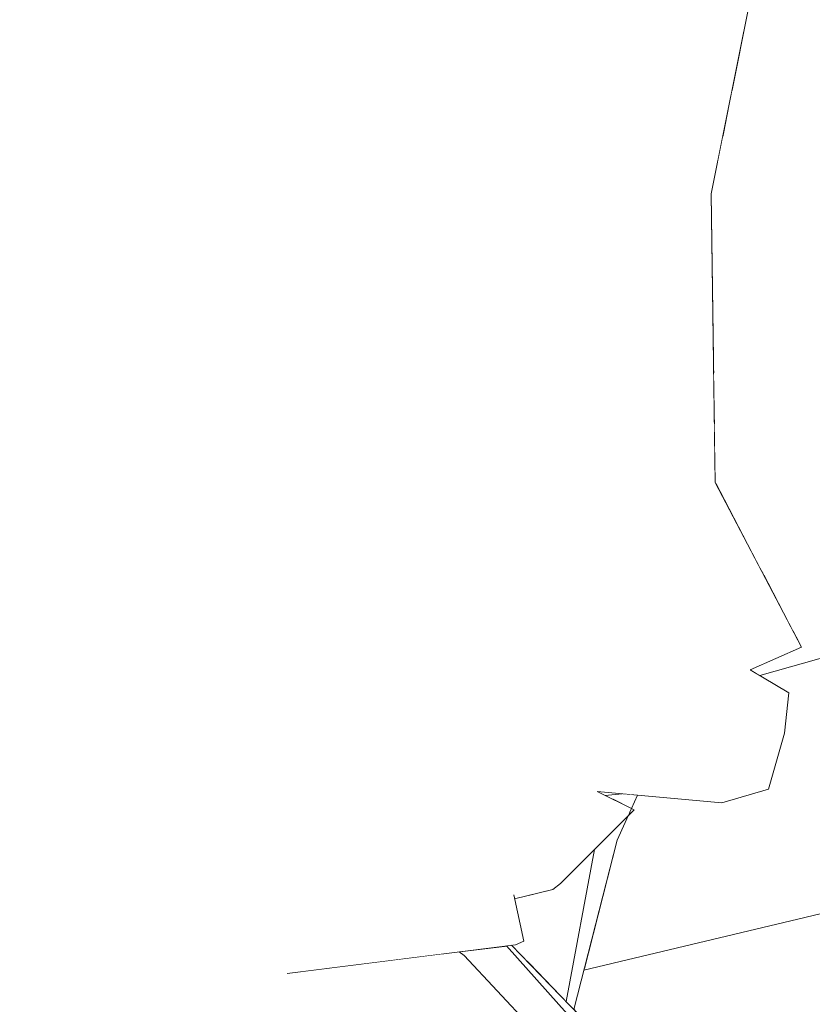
# Model space of a CAD drawing. Header units: millimetres. Extents: x 0 to 650, y -1 to 707.
# Tile 33 of 131: x 94.543 to 95.368, y 637.759 to 638.784. Entities that reach past the tile are written whole.
import ezdxf
from ezdxf.xclip import XClip

# ---------------------------------------------------------------- set-up
doc = ezdxf.new("R2010")
doc.units = ezdxf.units.MM
doc.header["$MEASUREMENT"] = 0
doc.header["$XCLIPFRAME"] = 0
doc.linetypes.add('Wipeout_Contour', pattern=[1000, 0, -1000])
doc.layers.add('Interior - Mobiliário .ARQ', color=7, linetype='Continuous')
doc.layers.add('Parede.ARQ', color=7, linetype='Continuous')

# ---------------------------------------------------------------- blocks, each defined once
blk = doc.blocks.new('Desenho_3_3', base_point=(252.3092, 622.8349))
at = {"color": 254, "linetype": 'Wipeout_Contour', "lineweight": 0, "ltscale": 49723.751362}
blk.add_wipeout([(94.5429, 671.1349), (94.5429, 640.4986), (94.5994, 640.5107), (94.7905, 640.5239), (95.1427, 640.4912), (95.365, 640.4595), (95.4283, 640.4846), (95.5884, 640.4416), (95.6004, 640.4152), (95.6029, 640.4289), (95.6126, 640.4518), (95.662, 640.5254), (95.7763, 640.5773), (95.7946, 640.5807), (95.8476, 640.6042), (95.9371, 640.6175), (95.9863, 640.6125), (96.0217, 640.6273), (96.0479, 640.6371), (96.1676, 640.657), (96.2813, 640.6661), (96.4754, 640.6377), (96.5481, 640.5813), (96.5989, 640.5783), (96.6613, 640.5393), (96.7552, 640.5338), (96.9238, 640.4717), (96.9696, 640.4206), (97.0932, 640.3047), (97.1285, 640.2394), (97.2687, 640.0597), (97.2838, 640.0001), (97.3465, 639.752), (97.3512, 639.733), (97.3804, 639.4584), (97.3817, 639.2528), (97.3613, 639.1943), (97.3575, 639.1753), (97.3338, 639.0407), (97.3263, 639.0177), (97.3215, 639.0062), (97.2449, 638.7539), (97.1209, 638.4391), (97.1104, 638.4204), (97.0293, 638.3113), (97.0515, 638.2973), (97.2452, 638.1278), (97.244, 638.0629), (97.3922, 637.6313), (97.5056, 637.4981), (97.5425, 637.341), (97.6034, 637.266), (97.6351, 637.0703), (98.2231, 636.5501), (98.2992, 636.3303), (98.668, 635.4423), (98.4927, 634.8674), (98.0783, 634.4688), (97.7351, 634.2248), (97.7135, 634.2059), (97.6221, 634.142), (97.1761, 633.7399), (97.238, 633.4163), (97.3481, 632.8758), (97.5164, 631.9291), (97.5626, 631.611), (97.5859, 631.4505), (97.5591, 631.1491), (97.2578, 631.1941), (97.2488, 631.1422), (97.2673, 631.1122), (97.535, 630.5802), (97.6906, 630.2961), (105.6958, 630.9629), (105.6958, 638.6349), (106.1958, 638.6349), (106.1958, 671.1349)], dxfattribs=at).dxf.layer = 'Parede.ARQ'
at = {"color": 254, "linetype": 'Wipeout_Contour', "lineweight": 0, "ltscale": 1938.156937}
blk.add_wipeout([(94.6213, 639.0149), (94.5429, 639.0334), (94.5429, 638.7153)], dxfattribs=at).dxf.layer = 'Interior - Mobiliário .ARQ'
at = {"color": 254, "linetype": 'Wipeout_Contour', "lineweight": 0, "ltscale": 1937.149983}
blk.add_wipeout([(95.0058, 638.3726), (95.0001, 638.6266), (94.9797, 638.6308)], dxfattribs=at).dxf.layer = 'Interior - Mobiliário .ARQ'
at = {"color": 254, "linetype": 'Wipeout_Contour', "lineweight": 0, "ltscale": 10319.83022}
blk.add_wipeout([(95.1304, 637.795), (95.1199, 637.754), (95.2881, 637.5812), (95.3598, 637.4501), (95.3702, 637.4372), (95.3831, 637.4147), (95.48, 637.5759), (95.6106, 637.8777), (95.7273, 637.9709), (95.8594, 638.206), (95.8048, 638.2655), (95.7948, 638.2683), (95.7818, 638.2032), (95.7443, 638.1576), (95.5422, 637.9448), (95.4552, 637.8725)], dxfattribs=at).dxf.layer = 'Parede.ARQ'
at = {"color": 254, "linetype": 'Wipeout_Contour', "lineweight": 0, "ltscale": 1937.99351}
blk.add_wipeout([(94.6213, 639.0149), (94.5429, 638.6607), (94.6277, 639.0081)], dxfattribs=at).dxf.layer = 'Interior - Mobiliário .ARQ'
at = {"color": 254, "linetype": 'Wipeout_Contour', "lineweight": 0, "ltscale": 1936.85888}
blk.add_wipeout([(95.0915, 638.9559), (95.0001, 638.6266), (95.1449, 638.5984)], dxfattribs=at).dxf.layer = 'Interior - Mobiliário .ARQ'
at = {"color": 254, "linetype": 'Wipeout_Contour', "lineweight": 0, "ltscale": 1934.804578}
blk.add_wipeout([(95.1444, 637.9811), (95.2741, 637.9693), (95.2985, 638.0555)], dxfattribs=at).dxf.layer = 'Interior - Mobiliário .ARQ'
at = {"color": 254, "linetype": 'Wipeout_Contour', "lineweight": 0, "ltscale": 1937.009323}
blk.add_wipeout([(94.6213, 639.0149), (94.5429, 638.7153), (94.5429, 638.6607)], dxfattribs=at).dxf.layer = 'Interior - Mobiliário .ARQ'
at = {"color": 254, "linetype": 'Wipeout_Contour', "lineweight": 0, "ltscale": 1936.877395}
blk.add_wipeout([(94.9212, 638.6434), (94.9797, 638.6308), (95.076, 638.9678)], dxfattribs=at).dxf.layer = 'Interior - Mobiliário .ARQ'
at = {"color": 254, "linetype": 'Wipeout_Contour', "lineweight": 0, "ltscale": 1937.969537}
blk.add_wipeout([(95.1449, 638.5984), (95.2046, 638.908), (95.0915, 638.9559)], dxfattribs=at).dxf.layer = 'Interior - Mobiliário .ARQ'
at = {"color": 254, "linetype": 'Wipeout_Contour', "lineweight": 0, "ltscale": 1935.810246}
blk.add_wipeout([(95.1444, 637.9811), (95.0573, 638.1735), (95.0425, 638.1409)], dxfattribs=at).dxf.layer = 'Interior - Mobiliário .ARQ'
at = {"color": 254, "linetype": 'Wipeout_Contour', "lineweight": 0, "ltscale": 1938.074337}
blk.add_wipeout([(95.076, 638.9678), (94.9791, 639.0228), (94.9212, 638.6434)], dxfattribs=at).dxf.layer = 'Interior - Mobiliário .ARQ'
at = {"color": 254, "linetype": 'Wipeout_Contour', "lineweight": 0, "ltscale": 1936.721131}
blk.add_wipeout([(95.2046, 638.908), (95.1449, 638.5984), (95.2006, 638.6016)], dxfattribs=at).dxf.layer = 'Interior - Mobiliário .ARQ'
at = {"color": 254, "linetype": 'Wipeout_Contour', "lineweight": 0, "ltscale": 1935.852456}
blk.add_wipeout([(95.0058, 638.3726), (95.0573, 638.1735), (95.1612, 638.2532)], dxfattribs=at).dxf.layer = 'Interior - Mobiliário .ARQ'
at = {"color": 254, "linetype": 'Wipeout_Contour', "lineweight": 0, "ltscale": 1935.673569}
blk.add_wipeout([(94.8795, 638.096), (94.846, 638.0948), (95.0573, 637.8733)], dxfattribs=at).dxf.layer = 'Interior - Mobiliário .ARQ'
at = {"color": 254, "linetype": 'Wipeout_Contour', "lineweight": 0, "ltscale": 1936.833548}
blk.add_wipeout([(94.7517, 638.6512), (94.9212, 638.6434), (94.9791, 639.0228)], dxfattribs=at).dxf.layer = 'Interior - Mobiliário .ARQ'
at = {"color": 254, "linetype": 'Wipeout_Contour', "lineweight": 0, "ltscale": 1937.893725}
blk.add_wipeout([(95.2006, 638.6016), (95.2518, 638.8479), (95.2046, 638.908)], dxfattribs=at).dxf.layer = 'Interior - Mobiliário .ARQ'
at = {"color": 254, "linetype": 'Wipeout_Contour', "lineweight": 0, "ltscale": 2582.708692}
blk.add_wipeout([(94.7098, 638.6355), (94.5429, 638.6012), (94.5429, 638.5764), (94.846, 638.0948)], dxfattribs=at).dxf.layer = 'Interior - Mobiliário .ARQ'
at = {"color": 254, "linetype": 'Wipeout_Contour', "lineweight": 0, "ltscale": 1935.761928}
blk.add_wipeout([(95.2985, 638.0555), (95.1612, 638.2532), (95.0573, 638.1735)], dxfattribs=at).dxf.layer = 'Interior - Mobiliário .ARQ'
at = {"color": 254, "linetype": 'Wipeout_Contour', "lineweight": 0, "ltscale": 1934.289115}
blk.add_wipeout([(94.7934, 637.8093), (95.0679, 637.8253), (95.0573, 637.8733)], dxfattribs=at).dxf.layer = 'Interior - Mobiliário .ARQ'
at = {"color": 254, "linetype": 'Wipeout_Contour', "lineweight": 0, "ltscale": 1938.166875}
blk.add_wipeout([(94.9791, 639.0228), (94.8591, 639.0509), (94.7517, 638.6512)], dxfattribs=at).dxf.layer = 'Interior - Mobiliário .ARQ'
at = {"color": 254, "linetype": 'Wipeout_Contour', "lineweight": 0, "ltscale": 2581.223559}
blk.add_wipeout([(94.846, 638.0948), (94.5429, 638.5764), (94.5429, 638.5266), (94.6285, 638.081)], dxfattribs=at).dxf.layer = 'Interior - Mobiliário .ARQ'
at = {"color": 254, "linetype": 'Wipeout_Contour', "lineweight": 0, "ltscale": 1935.292601}
blk.add_wipeout([(95.0573, 638.1735), (95.1444, 637.9811), (95.2985, 638.0555)], dxfattribs=at).dxf.layer = 'Interior - Mobiliário .ARQ'
at = {"color": 254, "linetype": 'Wipeout_Contour', "lineweight": 0, "ltscale": 1936.89013}
blk.add_wipeout([(94.7098, 638.6355), (94.7517, 638.6512), (94.8591, 639.0509)], dxfattribs=at).dxf.layer = 'Interior - Mobiliário .ARQ'
at = {"color": 254, "linetype": 'Wipeout_Contour', "lineweight": 0, "ltscale": 1936.867107}
blk.add_wipeout([(94.9797, 638.6308), (95.0001, 638.6266), (95.0915, 638.9559)], dxfattribs=at).dxf.layer = 'Interior - Mobiliário .ARQ'
at = {"color": 254, "linetype": 'Wipeout_Contour', "lineweight": 0, "ltscale": 1936.15094}
blk.add_wipeout([(95.2031, 638.2938), (95.1612, 638.2532), (95.2985, 638.0555)], dxfattribs=at).dxf.layer = 'Interior - Mobiliário .ARQ'
at = {"color": 254, "linetype": 'Wipeout_Contour', "lineweight": 0, "ltscale": 1935.389018}
blk.add_wipeout([(94.846, 638.0948), (94.6285, 638.081), (94.7934, 637.8093)], dxfattribs=at).dxf.layer = 'Interior - Mobiliário .ARQ'
at = {"color": 254, "linetype": 'Wipeout_Contour', "lineweight": 0, "ltscale": 1938.14246}
blk.add_wipeout([(94.8591, 639.0509), (94.8333, 639.043), (94.7098, 638.6355)], dxfattribs=at).dxf.layer = 'Interior - Mobiliário .ARQ'
at = {"color": 254, "linetype": 'Wipeout_Contour', "lineweight": 0, "ltscale": 1938.057513}
blk.add_wipeout([(95.0915, 638.9559), (95.076, 638.9678), (94.9797, 638.6308)], dxfattribs=at).dxf.layer = 'Interior - Mobiliário .ARQ'
at = {"color": 254, "linetype": 'Wipeout_Contour', "lineweight": 0, "ltscale": 1935.328771}
blk.add_wipeout([(95.2985, 638.0555), (95.3035, 638.1076), (95.2031, 638.2938)], dxfattribs=at).dxf.layer = 'Interior - Mobiliário .ARQ'
at = {"color": 254, "linetype": 'Wipeout_Contour', "lineweight": 0, "ltscale": 1934.609548}
blk.add_wipeout([(94.7934, 637.8093), (95.0573, 637.8733), (94.846, 638.0948)], dxfattribs=at).dxf.layer = 'Interior - Mobiliário .ARQ'
at = {"color": 254, "linetype": 'Wipeout_Contour', "lineweight": 0, "ltscale": 2583.322081}
blk.add_wipeout([(94.6277, 639.0081), (94.5429, 638.6557), (94.5429, 638.6185), (94.8333, 639.043)], dxfattribs=at).dxf.layer = 'Interior - Mobiliário .ARQ'
at = {"color": 254, "linetype": 'Wipeout_Contour', "lineweight": 0, "ltscale": 1935.878201}
blk.add_wipeout([(95.1612, 638.2532), (95.2031, 638.2938), (95.2006, 638.6016)], dxfattribs=at).dxf.layer = 'Interior - Mobiliário .ARQ'
at = {"color": 254, "linetype": 'Wipeout_Contour', "lineweight": 0, "ltscale": 1935.090046}
blk.add_wipeout([(95.0573, 637.8733), (95.1444, 637.9811), (95.0425, 638.1409)], dxfattribs=at).dxf.layer = 'Interior - Mobiliário .ARQ'
at = {"color": 254, "linetype": 'Wipeout_Contour', "lineweight": 0, "ltscale": 1934.684077}
blk.add_wipeout([(94.6623, 637.9096), (94.7934, 637.8093), (94.6285, 638.081)], dxfattribs=at).dxf.layer = 'Interior - Mobiliário .ARQ'
at = {"color": 254, "linetype": 'Wipeout_Contour', "lineweight": 0, "ltscale": 2581.991205}
blk.add_wipeout([(94.8333, 639.043), (94.5429, 638.6185), (94.5429, 638.6012), (94.7098, 638.6355)], dxfattribs=at).dxf.layer = 'Interior - Mobiliário .ARQ'
at = {"color": 254, "linetype": 'Wipeout_Contour', "lineweight": 0, "ltscale": 1937.13071}
blk.add_wipeout([(95.2006, 638.6016), (95.1449, 638.5984), (95.1612, 638.2532)], dxfattribs=at).dxf.layer = 'Interior - Mobiliário .ARQ'
at = {"color": 254, "linetype": 'Wipeout_Contour', "lineweight": 0, "ltscale": 1935.476287}
blk.add_wipeout([(95.0425, 638.1409), (94.8795, 638.096), (95.0573, 637.8733)], dxfattribs=at).dxf.layer = 'Interior - Mobiliário .ARQ'
at = {"color": 254, "linetype": 'Wipeout_Contour', "lineweight": 0, "ltscale": 1935.47911}
blk.add_wipeout([(94.6285, 638.081), (94.5892, 638.085), (94.6623, 637.9096)], dxfattribs=at).dxf.layer = 'Interior - Mobiliário .ARQ'
at = {"color": 254, "linetype": 'Wipeout_Contour', "lineweight": 0, "ltscale": 1934.804588}
blk.add_wipeout([(94.7934, 637.8093), (94.7449, 637.8103), (94.7965, 637.7913)], dxfattribs=at).dxf.layer = 'Interior - Mobiliário .ARQ'
at = {"color": 254, "linetype": 'Wipeout_Contour', "lineweight": 0, "ltscale": 1936.702255}
blk.add_wipeout([(95.2518, 638.8479), (95.2006, 638.6016), (95.2629, 638.6031)], dxfattribs=at).dxf.layer = 'Interior - Mobiliário .ARQ'
at = {"color": 254, "linetype": 'Wipeout_Contour', "lineweight": 0, "ltscale": 1935.572862}
blk.add_wipeout([(94.8795, 638.096), (95.0425, 638.1409), (94.9212, 638.6434)], dxfattribs=at).dxf.layer = 'Interior - Mobiliário .ARQ'
at = {"color": 254, "linetype": 'Wipeout_Contour', "lineweight": 0, "ltscale": 1935.338809}
blk.add_wipeout([(94.5892, 638.085), (94.5429, 638.3119), (94.5429, 638.1552)], dxfattribs=at).dxf.layer = 'Interior - Mobiliário .ARQ'
at = {"color": 254, "linetype": 'Wipeout_Contour', "lineweight": 0, "ltscale": 1937.98248}
blk.add_wipeout([(95.2629, 638.6031), (95.3099, 638.8368), (95.2518, 638.8479)], dxfattribs=at).dxf.layer = 'Interior - Mobiliário .ARQ'
at = {"color": 254, "linetype": 'Wipeout_Contour', "lineweight": 0, "ltscale": 1936.855624}
blk.add_wipeout([(94.9212, 638.6434), (94.7517, 638.6512), (94.8795, 638.096)], dxfattribs=at).dxf.layer = 'Interior - Mobiliário .ARQ'
at = {"color": 254, "linetype": 'Wipeout_Contour', "lineweight": 0, "ltscale": 1935.410982}
blk.add_wipeout([(95.0425, 638.1409), (95.0573, 638.1735), (95.0058, 638.3726)], dxfattribs=at).dxf.layer = 'Interior - Mobiliário .ARQ'
at = {"color": 254, "linetype": 'Wipeout_Contour', "lineweight": 0, "ltscale": 1934.888524}
blk.add_wipeout([(94.5429, 638.0782), (94.5892, 638.085), (94.5429, 638.1552)], dxfattribs=at).dxf.layer = 'Interior - Mobiliário .ARQ'
at = {"color": 254, "linetype": 'Wipeout_Contour', "lineweight": 0, "ltscale": 1936.877316}
blk.add_wipeout([(94.8795, 638.096), (94.7517, 638.6512), (94.7098, 638.6355)], dxfattribs=at).dxf.layer = 'Interior - Mobiliário .ARQ'
at = {"color": 254, "linetype": 'Wipeout_Contour', "lineweight": 0, "ltscale": 1936.971052}
blk.add_wipeout([(95.1612, 638.2532), (95.1449, 638.5984), (95.0001, 638.6266)], dxfattribs=at).dxf.layer = 'Interior - Mobiliário .ARQ'
at = {"color": 254, "linetype": 'Wipeout_Contour', "lineweight": 0, "ltscale": 1935.988326}
blk.add_wipeout([(95.2006, 638.6016), (95.2031, 638.2938), (95.2671, 638.3026)], dxfattribs=at).dxf.layer = 'Interior - Mobiliário .ARQ'
at = {"color": 254, "linetype": 'Wipeout_Contour', "lineweight": 0, "ltscale": 1935.558429}
blk.add_wipeout([(94.5892, 638.085), (94.5429, 638.0782), (94.5429, 637.994)], dxfattribs=at).dxf.layer = 'Interior - Mobiliário .ARQ'
at = {"color": 254, "linetype": 'Wipeout_Contour', "lineweight": 0, "ltscale": 1935.300304}
blk.add_wipeout([(94.7098, 638.6355), (94.846, 638.0948), (94.8795, 638.096)], dxfattribs=at).dxf.layer = 'Interior - Mobiliário .ARQ'
at = {"color": 254, "linetype": 'Wipeout_Contour', "lineweight": 0, "ltscale": 1936.256233}
blk.add_wipeout([(95.0001, 638.6266), (95.0058, 638.3726), (95.1612, 638.2532)], dxfattribs=at).dxf.layer = 'Interior - Mobiliário .ARQ'
at = {"color": 254, "linetype": 'Wipeout_Contour', "lineweight": 0, "ltscale": 1937.126589}
blk.add_wipeout([(95.2671, 638.3026), (95.2629, 638.6031), (95.2006, 638.6016)], dxfattribs=at).dxf.layer = 'Interior - Mobiliário .ARQ'
at = {"color": 254, "linetype": 'Wipeout_Contour', "lineweight": 0, "ltscale": 1935.365024}
blk.add_wipeout([(95.2031, 638.2938), (95.3035, 638.1076), (95.3571, 638.1312)], dxfattribs=at).dxf.layer = 'Interior - Mobiliário .ARQ'
at = {"color": 254, "linetype": 'Wipeout_Contour', "lineweight": 0, "ltscale": 2579.644521}
blk.add_wipeout([(94.5892, 638.085), (94.5429, 637.994), (94.5429, 637.8614), (94.6623, 637.9096)], dxfattribs=at).dxf.layer = 'Interior - Mobiliário .ARQ'
at = {"color": 254, "linetype": 'Wipeout_Contour', "lineweight": 0, "ltscale": 1937.581839}
blk.add_wipeout([(95.2629, 638.6031), (95.2949, 638.6673), (95.2749, 638.6629)], dxfattribs=at).dxf.layer = 'Interior - Mobiliário .ARQ'
at = {"color": 254, "linetype": 'Wipeout_Contour', "lineweight": 0, "ltscale": 1937.138044}
blk.add_wipeout([(95.0058, 638.3726), (94.9797, 638.6308), (94.9212, 638.6434)], dxfattribs=at).dxf.layer = 'Interior - Mobiliário .ARQ'
at = {"color": 254, "linetype": 'Wipeout_Contour', "lineweight": 0, "ltscale": 2581.022037}
blk.add_wipeout([(94.6285, 638.081), (94.5429, 638.5266), (94.5429, 638.4806), (94.5892, 638.085)], dxfattribs=at).dxf.layer = 'Interior - Mobiliário .ARQ'
at = {"color": 254, "linetype": 'Wipeout_Contour', "lineweight": 0, "ltscale": 1936.400557}
blk.add_wipeout([(95.3571, 638.1312), (95.2671, 638.3026), (95.2031, 638.2938)], dxfattribs=at).dxf.layer = 'Interior - Mobiliário .ARQ'
at = {"color": 254, "linetype": 'Wipeout_Contour', "lineweight": 0, "ltscale": 2578.558934}
blk.add_wipeout([(94.6623, 637.9096), (94.7183, 637.83), (94.7449, 637.8103), (94.7934, 637.8093)], dxfattribs=at).dxf.layer = 'Interior - Mobiliário .ARQ'
at = {"color": 254, "linetype": 'Wipeout_Contour', "lineweight": 0, "ltscale": 5166.476089}
blk.add_wipeout([(95.2848, 638.7122), (95.2949, 638.6673), (95.4206, 638.7004), (95.4007, 638.7222), (95.3957, 638.7756), (95.401, 638.7887), (95.3129, 638.8581), (95.3099, 638.8368)], dxfattribs=at).dxf.layer = 'Interior - Mobiliário .ARQ'
at = {"color": 254, "linetype": 'Wipeout_Contour', "lineweight": 0, "ltscale": 1936.174803}
blk.add_wipeout([(94.9212, 638.6434), (95.0425, 638.1409), (95.0058, 638.3726)], dxfattribs=at).dxf.layer = 'Interior - Mobiliário .ARQ'
at = {"color": 254, "linetype": 'Wipeout_Contour', "lineweight": 0, "ltscale": 1935.92219}
blk.add_wipeout([(94.5892, 638.085), (94.5429, 638.4806), (94.5429, 638.3119)], dxfattribs=at).dxf.layer = 'Interior - Mobiliário .ARQ'
at = {"color": 254, "linetype": 'Wipeout_Contour', "lineweight": 0, "ltscale": 1936.766427}
blk.add_wipeout([(95.3683, 638.3604), (95.2662, 638.3636), (95.2671, 638.3026)], dxfattribs=at).dxf.layer = 'Interior - Mobiliário .ARQ'
at = {"color": 254, "linetype": 'Wipeout_Contour', "lineweight": 0, "ltscale": 7096.354415}
blk.add_wipeout([(95.165, 637.9304), (95.1308, 637.7965), (95.3874, 637.8593), (95.4072, 638.1284), (95.3135, 638.1017), (95.3437, 638.0838), (95.3393, 638.0418), (95.3228, 637.9833), (95.2741, 637.9693), (95.1862, 637.9773), (95.1799, 637.9634)], dxfattribs=at).dxf.layer = 'Interior - Mobiliário .ARQ'
at = {"color": 254, "linetype": 'Wipeout_Contour', "lineweight": 0, "ltscale": 1934.450883}
blk.add_wipeout([(94.7183, 637.83), (94.6623, 637.9096), (94.6134, 637.8607)], dxfattribs=at).dxf.layer = 'Interior - Mobiliário .ARQ'
at = {"color": 254, "linetype": 'Wipeout_Contour', "lineweight": 0, "ltscale": 2579.028645}
blk.add_wipeout([(94.7934, 637.8093), (94.7965, 637.7913), (94.8213, 637.7917), (95.0591, 637.8214)], dxfattribs=at).dxf.layer = 'Interior - Mobiliário .ARQ'
at = {"color": 254, "linetype": 'Wipeout_Contour', "lineweight": 0, "ltscale": 1937.000742}
blk.add_wipeout([(95.2787, 638.6819), (95.2749, 638.6629), (95.2949, 638.6673)], dxfattribs=at).dxf.layer = 'Interior - Mobiliário .ARQ'
at = {"color": 254, "linetype": 'Wipeout_Contour', "lineweight": 0, "ltscale": 1935.998257}
blk.add_wipeout([(95.3683, 638.3604), (95.2655, 638.417), (95.2662, 638.3636)], dxfattribs=at).dxf.layer = 'Interior - Mobiliário .ARQ'
at = {"color": 254, "linetype": 'Wipeout_Contour', "lineweight": 0, "ltscale": 1935.193883}
blk.add_wipeout([(95.2985, 638.0555), (95.3393, 638.0418), (95.3437, 638.0838)], dxfattribs=at).dxf.layer = 'Interior - Mobiliário .ARQ'
at = {"color": 254, "linetype": 'Wipeout_Contour', "lineweight": 0, "ltscale": 1934.530233}
blk.add_wipeout([(95.0573, 637.8733), (95.106, 637.8851), (95.1827, 637.9621)], dxfattribs=at).dxf.layer = 'Interior - Mobiliário .ARQ'
at = {"color": 254, "linetype": 'Wipeout_Contour', "lineweight": 0, "ltscale": 3868.238531}
blk.add_wipeout([(94.5429, 637.8387), (94.5698, 637.8511), (94.602, 637.8593), (94.6134, 637.8607), (94.6623, 637.9096), (94.5429, 637.8614)], dxfattribs=at).dxf.layer = 'Interior - Mobiliário .ARQ'
at = {"color": 254, "linetype": 'Wipeout_Contour', "lineweight": 0, "ltscale": 1937.112968}
blk.add_wipeout([(95.2787, 638.6819), (95.2949, 638.6673), (95.2848, 638.7122)], dxfattribs=at).dxf.layer = 'Interior - Mobiliário .ARQ'
at = {"color": 254, "linetype": 'Wipeout_Contour', "lineweight": 0, "ltscale": 1935.587856}
blk.add_wipeout([(95.3437, 638.0838), (95.3035, 638.1076), (95.2985, 638.0555)], dxfattribs=at).dxf.layer = 'Interior - Mobiliário .ARQ'
at = {"color": 254, "linetype": 'Wipeout_Contour', "lineweight": 0, "ltscale": 1934.895699}
blk.add_wipeout([(95.2741, 637.9693), (95.3228, 637.9833), (95.3393, 638.0418)], dxfattribs=at).dxf.layer = 'Interior - Mobiliário .ARQ'
at = {"color": 254, "linetype": 'Wipeout_Contour', "lineweight": 0, "ltscale": 1935.269453}
blk.add_wipeout([(95.1827, 637.9621), (95.1444, 637.9811), (95.0573, 637.8733)], dxfattribs=at).dxf.layer = 'Interior - Mobiliário .ARQ'
at = {"color": 254, "linetype": 'Wipeout_Contour', "lineweight": 0, "ltscale": 1934.841227}
blk.add_wipeout([(94.5855, 637.8337), (94.5429, 637.829), (94.5429, 637.7704)], dxfattribs=at).dxf.layer = 'Interior - Mobiliário .ARQ'
at = {"color": 254, "linetype": 'Wipeout_Contour', "lineweight": 0, "ltscale": 1936.797069}
blk.add_wipeout([(95.2949, 638.6673), (95.4185, 638.5545), (95.44, 638.5867)], dxfattribs=at).dxf.layer = 'Interior - Mobiliário .ARQ'
at = {"color": 254, "linetype": 'Wipeout_Contour', "lineweight": 0, "ltscale": 3226.000775}
blk.add_wipeout([(95.3571, 638.1312), (95.3035, 638.1076), (95.3135, 638.1017), (95.4871, 638.1511), (95.357, 638.1313)], dxfattribs=at).dxf.layer = 'Interior - Mobiliário .ARQ'
at = {"color": 254, "linetype": 'Wipeout_Contour', "lineweight": 0, "ltscale": 1935.659818}
blk.add_wipeout([(95.3393, 638.0418), (95.2985, 638.0555), (95.2741, 637.9693)], dxfattribs=at).dxf.layer = 'Interior - Mobiliário .ARQ'
at = {"color": 254, "linetype": 'Wipeout_Contour', "lineweight": 0, "ltscale": 2580.624581}
blk.add_wipeout([(95.1601, 637.9733), (95.1772, 637.9648), (95.1818, 637.9777), (95.1704, 637.9787)], dxfattribs=at).dxf.layer = 'Interior - Mobiliário .ARQ'
at = {"color": 254, "linetype": 'Wipeout_Contour', "lineweight": 0, "ltscale": 1935.058927}
blk.add_wipeout([(95.1308, 637.7965), (95.4552, 637.8725), (95.3874, 637.8593)], dxfattribs=at).dxf.layer = 'Interior - Mobiliário .ARQ'
at = {"color": 254, "linetype": 'Wipeout_Contour', "lineweight": 0, "ltscale": 1934.647855}
blk.add_wipeout([(94.5698, 637.8511), (94.5855, 637.8337), (94.602, 637.8593)], dxfattribs=at).dxf.layer = 'Interior - Mobiliário .ARQ'
at = {"layer": 'Interior - Mobiliário .ARQ', "color": 7, "linetype": 'Continuous', "lineweight": 0}
for p, q in [((95.3035, 638.1076), (95.3437, 638.0838)), ((95.3393, 638.0418), (95.3437, 638.0838)), ((95.3228, 637.9833), (95.3393, 638.0418)), ((95.1444, 637.9811), (95.1827, 637.9621)), ((95.1444, 637.9811), (95.2741, 637.9693)), ((95.3228, 637.9833), (95.2741, 637.9693)), ((95.1526, 637.977), (95.1704, 637.9787)), ((95.1862, 637.9773), (95.1799, 637.9634))]:
    blk.add_line(p, q, dxfattribs=at)
at = {"color": 254, "linetype": 'Wipeout_Contour', "lineweight": 0, "ltscale": 3228.917134}
blk.add_wipeout([(95.4206, 638.7004), (95.2949, 638.6673), (95.44, 638.5867), (95.46, 638.6167), (95.4316, 638.6884)], dxfattribs=at).dxf.layer = 'Interior - Mobiliário .ARQ'
at = {"color": 254, "linetype": 'Wipeout_Contour', "lineweight": 0, "ltscale": 2580.897338}
blk.add_wipeout([(95.431, 638.1737), (95.348, 638.1485), (95.357, 638.1313), (95.4871, 638.1511)], dxfattribs=at).dxf.layer = 'Interior - Mobiliário .ARQ'
at = {"color": 254, "linetype": 'Wipeout_Contour', "lineweight": 0, "ltscale": 1934.209876}
blk.add_wipeout([(94.5698, 637.8511), (94.5429, 637.8387), (94.5855, 637.8337)], dxfattribs=at).dxf.layer = 'Interior - Mobiliário .ARQ'
at = {"color": 254, "linetype": 'Wipeout_Contour', "lineweight": 0, "ltscale": 1933.675351}
blk.add_wipeout([(95.0549, 637.8209), (95.2799, 637.564), (95.2881, 637.5812)], dxfattribs=at).dxf.layer = 'Interior - Mobiliário .ARQ'
at = {"layer": 'Interior - Mobiliário .ARQ', "color": 7, "linetype": 'Continuous', "lineweight": 0}
blk.add_line((95.3035, 638.1076), (95.3571, 638.1312), dxfattribs=at)
at = {"color": 254, "linetype": 'Wipeout_Contour', "lineweight": 0, "ltscale": 1935.756871}
blk.add_wipeout([(95.3175, 638.2066), (95.348, 638.1485), (95.431, 638.1737)], dxfattribs=at).dxf.layer = 'Interior - Mobiliário .ARQ'
at = {"color": 254, "linetype": 'Wipeout_Contour', "lineweight": 0, "ltscale": 1935.21049}
blk.add_wipeout([(95.1118, 637.7624), (95.165, 637.9304), (95.1413, 637.9206)], dxfattribs=at).dxf.layer = 'Interior - Mobiliário .ARQ'
at = {"color": 254, "linetype": 'Wipeout_Contour', "lineweight": 0, "ltscale": 2578.740828}
blk.add_wipeout([(94.5855, 637.8337), (94.5429, 637.7704), (94.5429, 637.689), (94.9365, 637.6742)], dxfattribs=at).dxf.layer = 'Interior - Mobiliário .ARQ'
at = {"layer": 'Interior - Mobiliário .ARQ', "color": 7, "linetype": 'Continuous', "lineweight": 0}
for p, q in [((95.3135, 638.1017), (95.4871, 638.1511)), ((95.1799, 637.9634), (95.165, 637.9304))]:
    blk.add_line(p, q, dxfattribs=at)
at = {"color": 254, "linetype": 'Wipeout_Contour', "lineweight": 0, "ltscale": 1935.775101}
blk.add_wipeout([(95.5173, 638.2795), (95.3159, 638.2096), (95.431, 638.1737)], dxfattribs=at).dxf.layer = 'Interior - Mobiliário .ARQ'
at = {"color": 254, "linetype": 'Wipeout_Contour', "lineweight": 0, "ltscale": 3869.947113}
blk.add_wipeout([(95.0676, 637.8717), (95.0715, 637.8038), (95.1118, 637.7624), (95.1413, 637.9206), (95.106, 637.8851), (95.0979, 637.879)], dxfattribs=at).dxf.layer = 'Interior - Mobiliário .ARQ'
at = {"layer": 'Interior - Mobiliário .ARQ', "color": 7, "linetype": 'Continuous', "lineweight": 0}
for p, q in [((95.106, 637.8851), (95.1827, 637.9621)), ((95.0979, 637.879), (95.106, 637.8851))]:
    blk.add_line(p, q, dxfattribs=at)
at = {"color": 254, "linetype": 'Wipeout_Contour', "lineweight": 0, "ltscale": 1936.213491}
blk.add_wipeout([(95.3683, 638.3604), (95.2676, 638.3016), (95.3139, 638.2134)], dxfattribs=at).dxf.layer = 'Interior - Mobiliário .ARQ'
at = {"color": 254, "linetype": 'Wipeout_Contour', "lineweight": 0, "ltscale": 2578.998096}
blk.add_wipeout([(95.0549, 637.8209), (95.0715, 637.8038), (95.0676, 637.8717), (95.0679, 637.8253)], dxfattribs=at).dxf.layer = 'Interior - Mobiliário .ARQ'
at = {"layer": 'Interior - Mobiliário .ARQ', "color": 7, "linetype": 'Continuous', "lineweight": 0}
blk.add_line((95.0582, 637.8694), (95.0979, 637.879), dxfattribs=at)
at = {"color": 254, "linetype": 'Wipeout_Contour', "lineweight": 0, "ltscale": 1936.108305}
blk.add_wipeout([(95.3139, 638.2134), (95.5173, 638.2795), (95.3683, 638.3604)], dxfattribs=at).dxf.layer = 'Interior - Mobiliário .ARQ'
at = {"color": 254, "linetype": 'Wipeout_Contour', "lineweight": 0, "ltscale": 2579.824448}
blk.add_wipeout([(95.0497, 637.8202), (95.0007, 637.8141), (95.0826, 637.7282), (95.2799, 637.564)], dxfattribs=at).dxf.layer = 'Interior - Mobiliário .ARQ'
at = {"layer": 'Interior - Mobiliário .ARQ', "color": 7, "linetype": 'Continuous', "lineweight": 0}
for p, q in [((95.3571, 638.1312), (95.2671, 638.3026)), ((95.0679, 637.8253), (95.0573, 637.8733)), ((95.0679, 637.8253), (95.0591, 637.8214))]:
    blk.add_line(p, q, dxfattribs=at)
at = {"color": 254, "linetype": 'Wipeout_Contour', "lineweight": 0, "ltscale": 2582.410139}
blk.add_wipeout([(95.2629, 638.6025), (95.2655, 638.417), (95.3683, 638.3604), (95.2949, 638.6673)], dxfattribs=at).dxf.layer = 'Interior - Mobiliário .ARQ'
at = {"color": 254, "linetype": 'Wipeout_Contour', "lineweight": 0, "ltscale": 5160.323127}
blk.add_wipeout([(94.5855, 637.8337), (94.9365, 637.6742), (95.0059, 637.8103), (94.9811, 637.8117), (94.8213, 637.7917), (94.7965, 637.7913), (94.7449, 637.8103), (94.723, 637.826)], dxfattribs=at).dxf.layer = 'Interior - Mobiliário .ARQ'
at = {"layer": 'Interior - Mobiliário .ARQ', "color": 7, "linetype": 'Continuous', "lineweight": 0}
blk.add_line((95.2671, 638.3026), (95.2629, 638.6031), dxfattribs=at)
at = {"color": 254, "linetype": 'Wipeout_Contour', "lineweight": 0, "ltscale": 3227.664418}
blk.add_wipeout([(95.2949, 638.6673), (95.3683, 638.3604), (95.4334, 638.4118), (95.3953, 638.5197), (95.4185, 638.5545)], dxfattribs=at).dxf.layer = 'Interior - Mobiliário .ARQ'
at = {"color": 254, "linetype": 'Wipeout_Contour', "lineweight": 0, "ltscale": 2579.584369}
blk.add_wipeout([(94.5855, 637.8337), (94.723, 637.826), (94.6134, 637.8607), (94.602, 637.8593)], dxfattribs=at).dxf.layer = 'Interior - Mobiliário .ARQ'
at = {"color": 254, "linetype": 'Wipeout_Contour', "lineweight": 0, "ltscale": 1933.528235}
blk.add_wipeout([(95.3321, 637.4611), (95.0059, 637.8103), (95.2911, 637.3382)], dxfattribs=at).dxf.layer = 'Interior - Mobiliário .ARQ'
at = {"layer": 'Interior - Mobiliário .ARQ', "color": 7, "linetype": 'Continuous', "lineweight": 0}
blk.add_line((95.2629, 638.6031), (95.3099, 638.8368), dxfattribs=at)
at = {"color": 254, "linetype": 'Wipeout_Contour', "lineweight": 0, "ltscale": 1934.227015}
blk.add_wipeout([(95.0059, 637.8103), (94.9365, 637.6742), (95.2911, 637.3382)], dxfattribs=at).dxf.layer = 'Interior - Mobiliário .ARQ'
at = {"layer": 'Interior - Mobiliário .ARQ', "color": 7, "linetype": 'Continuous', "lineweight": 0}
for p, q in [((95.165, 637.9304), (95.1199, 637.754)), ((95.1413, 637.9206), (95.1118, 637.7624)), ((95.1304, 637.795), (95.4552, 637.8725)), ((94.8213, 637.7917), (95.0591, 637.8214)), ((95.0497, 637.8202), (95.2799, 637.564)), ((95.0549, 637.8209), (95.2881, 637.5812)), ((95.0059, 637.8103), (95.0007, 637.8141)), ((95.3321, 637.4611), (95.0059, 637.8103))]:
    blk.add_line(p, q, dxfattribs=at)

msp = doc.modelspace()

# ---------------------------------------------------------------- block references
at = {"color": 7, "linetype": 'Continuous', "lineweight": 0}
ref = msp.add_blockref('Desenho_3_3', (252.3092, 622.8349), dxfattribs=at)
XClip(ref).set_block_clipping_path([(94.5429147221, 610.0813537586), (504.066260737, 688.4753035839)])

doc.saveas('drawing.dxf')
